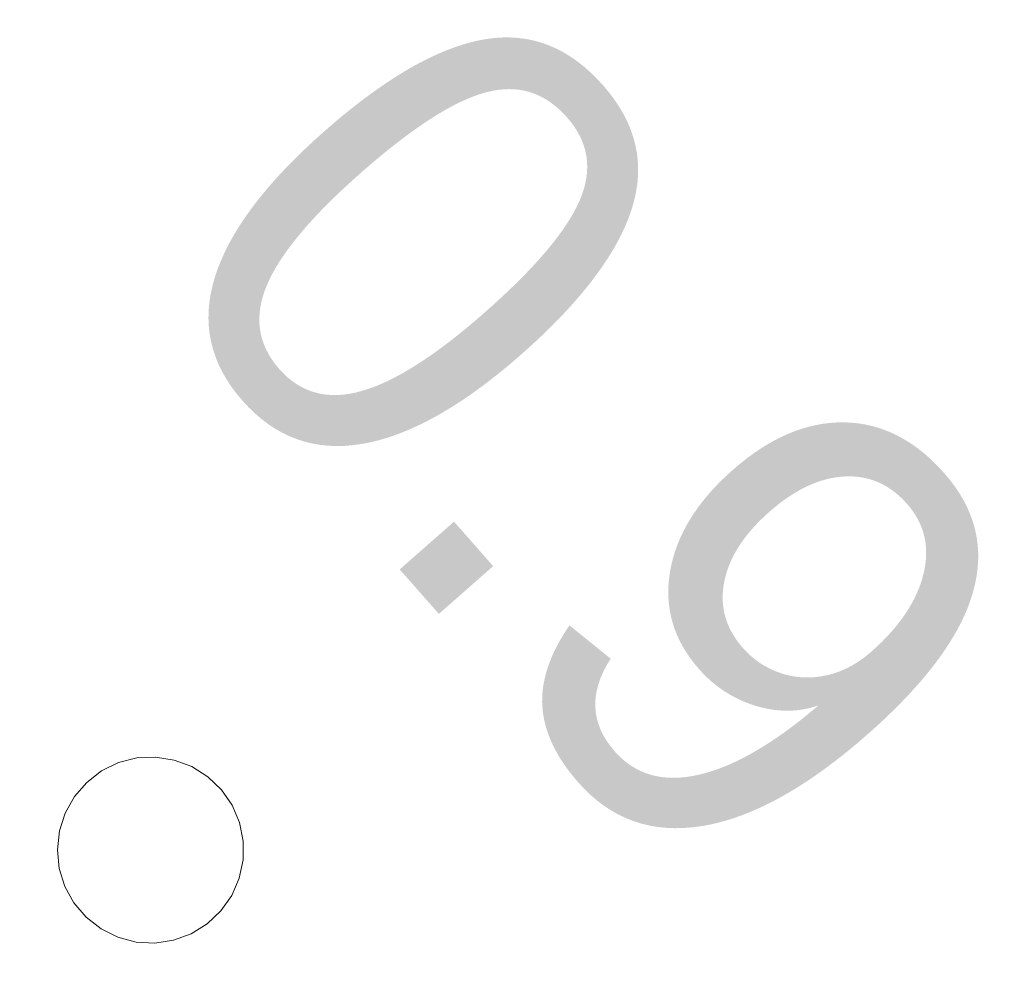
# Model space of a CAD drawing. Header units: metres. Extents: x 4434121 to 4434823, y 5475248 to 5475614.
# Tile 3 of 153: x 4434289.33 to 4434294.62, y 5475460.69 to 5475465.85. Entities that reach past the tile are written whole.
import ezdxf

# ---------------------------------------------------------------- set-up
doc = ezdxf.new("R2010")
doc.units = ezdxf.units.M
doc.layers.add('6248_KML_Hektometer', color=44, linetype='Continuous', lineweight=0)
doc.styles.add('TS009', font='Card009.shx', dxfattribs={"height": 0.2})

# ---------------------------------------------------------------- blocks, each defined once
blk = doc.blocks.new('SYMB2_1')
at = {"color": 0, "linetype": 'ByBlock', "lineweight": -2, "flags": 128}
blk.add_lwpolyline([(0.5, 0), (0.4898, 0.1006), (0.4595, 0.1972), (0.4104, 0.2856), (0.3445, 0.3624), (0.2645, 0.4243), (0.1737, 0.4689), (0.0757, 0.4942), (-0.0253, 0.4994), (-0.1253, 0.484), (-0.2202, 0.4489), (-0.3061, 0.3954), (-0.3794, 0.3257), (-0.4372, 0.2427), (-0.4771, 0.1497), (-0.4974, 0.0506), (-0.4974, -0.0506), (-0.4771, -0.1497), (-0.4372, -0.2427), (-0.3794, -0.3257), (-0.3061, -0.3954), (-0.2202, -0.4489), (-0.1253, -0.484), (-0.0253, -0.4994), (0.0757, -0.4942), (0.1737, -0.4689), (0.2645, -0.4243), (0.3445, -0.3624), (0.4104, -0.2856), (0.4595, -0.1972), (0.4898, -0.1006), (0.5, 0), (0.5, 0)], close=True, dxfattribs=at)

msp = doc.modelspace()

# ---------------------------------------------------------------- block references
at = {"layer": '6248_KML_Hektometer', "color": 7, "rotation": 319.13674224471}
msp.add_blockref('SYMB2_1', (4434290.0306, 5475461.395), dxfattribs=at)

# ---------------------------------------------------------------- texts
at = {"layer": '6248_KML_Hektometer', "color": 7, "lineweight": 13, "style": 'TS009'}
msp.add_text('0.9', height=2.5, rotation=311.3378, dxfattribs=at).set_placement((4434289.9388, 5475464.5274))

doc.saveas('drawing.dxf')
